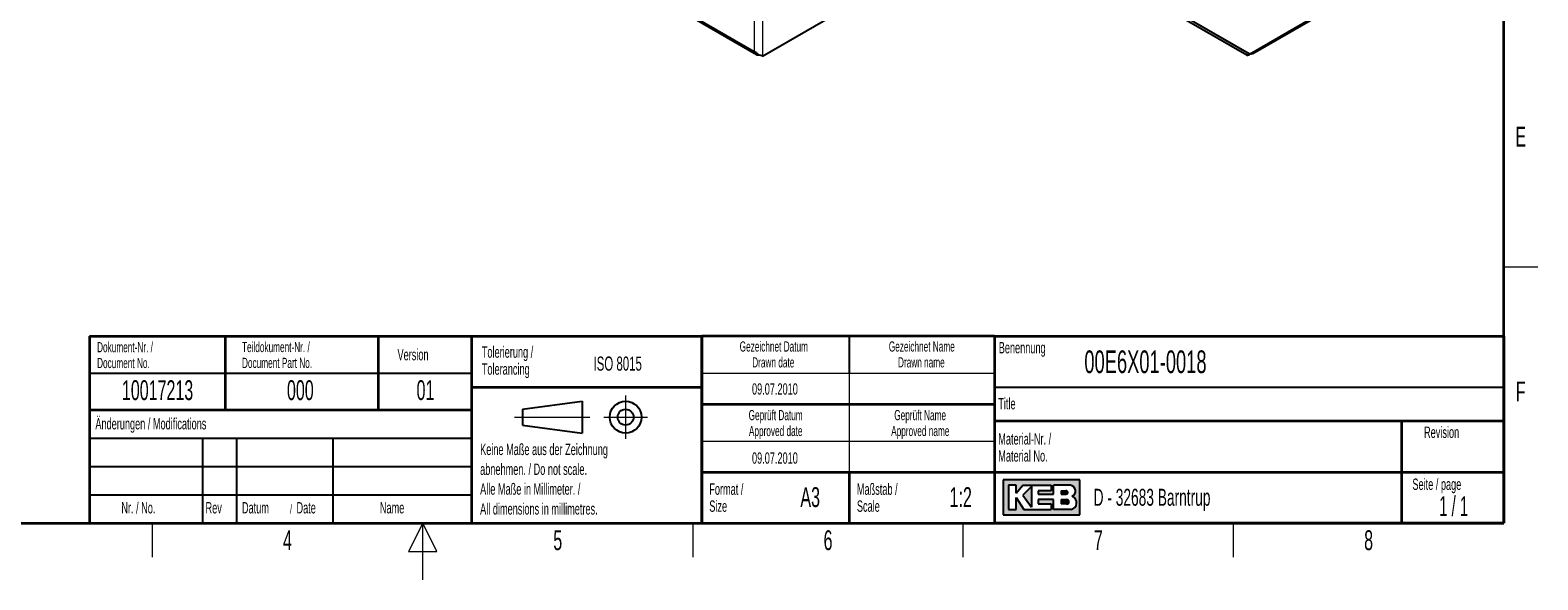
# Model space of a CAD drawing. Header units: millimetres. Extents: x 5 to 418, y 2 to 292.
# Tile 4 of 12: x 148 to 414, y 2 to 99. Entities that reach past the tile are written whole.
import ezdxf

# ---------------------------------------------------------------- set-up
doc = ezdxf.new("R2010")
doc.units = ezdxf.units.MM
doc.layers.add('SLD-0', color=7, linetype='Continuous')
doc.styles.add('SLDTEXTSTYLE0', font='TXT', dxfattribs={"width": 0.605})
doc.styles.add('SLDTEXTSTYLE1', font='TXT', dxfattribs={"width": 0.563})

msp = doc.modelspace()

# ---------------------------------------------------------------- hatches: boundary and pattern name
at = {"linetype": 'Continuous'}
h = msp.add_hatch(color=7, dxfattribs=at)
h.paths.add_polyline_path([(319.519086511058, 13.45626988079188), (333.083981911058, 13.45626988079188), (333.083981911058, 19.65736492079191), (319.519086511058, 19.65736492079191)], flags=0)
edge = h.paths.add_edge_path(flags=0)
edge.add_arc((331.3188604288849, 15.61738520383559), 1.20464082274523, -81.72003226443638, 70.1709600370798, ccw=False)
edge.add_line((331.4923410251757, 14.42530131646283), (331.480008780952, 14.42519098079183))
edge.add_line((331.480008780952, 14.42519098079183), (328.4331606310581, 14.42519098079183))
edge.add_line((328.4331606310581, 14.42519098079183), (328.4331606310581, 16.16924896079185))
edge.add_line((328.4331606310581, 16.16924896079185), (325.7201815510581, 16.16924896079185))
edge.add_line((325.7201815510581, 16.16924896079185), (325.7201815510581, 15.39411208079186))
edge.add_line((325.7201815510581, 15.39411208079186), (328.0455921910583, 15.39411208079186))
edge.add_line((328.0455921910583, 15.39411208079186), (328.0455921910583, 14.42519098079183))
edge.add_line((328.0455921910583, 14.42519098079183), (323.2009866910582, 14.42519098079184))
edge.add_line((323.2009866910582, 14.42519098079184), (321.8444971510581, 16.55681740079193))
edge.add_line((321.8444971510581, 16.55681740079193), (321.8444971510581, 14.42519098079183))
edge.add_line((321.8444971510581, 14.42519098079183), (320.4880076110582, 14.42519098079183))
edge.add_line((320.4880076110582, 14.42519098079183), (320.4880076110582, 18.68844382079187))
edge.add_line((320.4880076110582, 18.68844382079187), (321.8444971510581, 18.68844382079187))
edge.add_line((321.8444971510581, 18.68844382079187), (321.8444971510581, 17.33195428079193))
edge.add_line((321.8444971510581, 17.33195428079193), (323.0072024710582, 18.68844382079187))
edge.add_line((323.0072024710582, 18.68844382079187), (328.0455921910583, 18.68844382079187))
edge.add_line((328.0455921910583, 18.68844382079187), (328.0455921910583, 17.71952272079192))
edge.add_line((328.0455921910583, 17.71952272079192), (325.7201815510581, 17.71952272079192))
edge.add_line((325.7201815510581, 17.71952272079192), (325.7201815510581, 17.13817006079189))
edge.add_line((325.7201815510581, 17.13817006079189), (328.4331606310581, 17.13817006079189))
edge.add_line((328.4331606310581, 17.13817006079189), (328.4331606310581, 18.68844382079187))
edge.add_line((328.4331606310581, 18.68844382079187), (331.4242487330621, 18.68844382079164))
edge.add_line((331.4242487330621, 18.68844382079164), (331.4256482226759, 18.68844382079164))
edge.add_line((331.4256482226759, 18.68844382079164), (331.4259454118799, 18.68845828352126))
edge.add_arc((331.2860949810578, 17.67430640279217), 1.023749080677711, -64.45894120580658, 82.14849338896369, ccw=False)
msp.add_hatch(color=7, dxfattribs=at).paths.add_polyline_path([(324.5574762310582, 14.81275942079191), (324.557476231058, 18.49465960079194), (323.0072024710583, 16.94438584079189)], flags=0)
h = msp.add_hatch(color=7, dxfattribs=at)
edge = h.paths.add_edge_path(flags=0)
edge.add_line((329.7896501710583, 17.13817006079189), (330.6013652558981, 17.13817006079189))
edge.add_arc((330.6568434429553, 17.42884639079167), 0.2959232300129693, 259.1945394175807, 460.8054605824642)
edge.add_line((330.6013652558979, 17.71952272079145), (329.7896501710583, 17.71952272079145))
edge.add_line((329.7896501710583, 17.71952272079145), (329.7896501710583, 17.13817006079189))
h = msp.add_hatch(color=7, dxfattribs=at)
edge = h.paths.add_edge_path(flags=0)
edge.add_line((329.7896501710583, 15.39411208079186), (330.7588584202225, 15.39411208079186))
edge.add_arc((330.7588584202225, 15.78168052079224), 0.3875684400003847, 270.0000000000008, 450.0000000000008)
edge.add_line((330.7588584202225, 16.16924896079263), (330.7386620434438, 16.16924896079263))
edge.add_line((330.7386620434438, 16.16924896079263), (329.7896501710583, 16.16924896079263))
edge.add_line((329.7896501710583, 16.16924896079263), (329.7896501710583, 15.39411208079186))

# ---------------------------------------------------------------- linework, layer by layer
at = {"color": 7, "linetype": 'Continuous', "lineweight": 18}
for p, q in [((275.6277273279, 95.3084737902), (275.6277273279, 150.1800163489)), ((277.0419408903, 150.9965571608), (277.0419408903, 94.4919329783)), ((275.6277273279, 95.3084737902), (240.2723882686, 115.7186765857)), ((363.0410560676, 94.9061910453), (398.8489434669, 115.5776444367)), ((362.9844875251, 94.9388473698), (362.9844875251, 94.8735347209))]:
    msp.add_line(p, q, dxfattribs=at)
at = {"color": 7, "linetype": 'Continuous', "lineweight": 25}
for p, q in [((240.2752166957, 115.5570012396), (275.6305557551, 95.146798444)), ((240.3663626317, 115.3261651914), (275.9480233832, 94.7853096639)), ((277.0419408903, 94.4919329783), (315.9328138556, 116.9431560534)), ((363.6541409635, 94.921988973), (399.235801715, 115.4628445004)), ((362.9844875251, 94.8735347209), (333.3574316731, 111.9768700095)), ((333.3857136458, 112.0258558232), (363.0410560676, 94.9061910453)), ((362.5602234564, 94.6286122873), (333.1453168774, 111.6094764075)), ((275.6305557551, 95.146798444), (275.6305557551, 95.2371460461)), ((275.6305557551, 95.146798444), (275.6420137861, 95.1534130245)), ((362.5602234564, 94.6286122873), (362.9844875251, 94.8735347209))]:
    msp.add_line(p, q, dxfattribs=at)
for points, knots in [([(277.041940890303, 94.49193297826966), (276.9364900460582, 94.51314139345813), (276.7255068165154, 94.55557462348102), (276.3191882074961, 94.72497575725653), (275.9257312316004, 94.9726242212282), (275.7244110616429, 95.19951149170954), (275.6277273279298, 95.30847379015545)], [0, 0, 0, 0, 0.2546948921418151, 0.5095867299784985, 0.764479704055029, 1, 1, 1, 1]), ([(275.6277273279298, 95.30847379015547), (275.6571220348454, 95.19636441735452), (275.7159114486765, 94.97214567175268), (275.9373538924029, 94.76942457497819), (276.1594168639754, 94.68591738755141), (276.3068624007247, 94.72014592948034), (276.3439697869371, 94.7287601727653)], [0, 0, 0, 0, 0.2997326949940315, 0.5994653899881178, 0.8991980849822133, 1, 1, 1, 1]), ([(362.5602234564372, 94.62861228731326), (362.6655534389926, 94.64842028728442), (362.8697369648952, 94.68681834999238), (363.1314760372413, 94.80717158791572), (363.258194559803, 94.86543948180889)], [0, 0, 0, 0, 0.5158593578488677, 1, 1, 1, 1]), ([(363.6541347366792, 94.92200332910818), (363.5622626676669, 94.88471653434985), (363.3784997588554, 94.8101353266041), (363.1535449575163, 94.87417029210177), (363.041056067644, 94.90619104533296)], [0, 0, 0, 0, 0.4999489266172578, 1, 1, 1, 1])]:
    msp.add_open_spline(points, degree=3, knots=knots, dxfattribs=at)
at = {"layer": 'SLD-0', "lineweight": 35}
for p, q in [((408, 12), (408, 282.5)), ((158.116731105, 45.0000000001), (225.616731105, 45.0000000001)), ((158.116731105, 45.0000000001), (158.116731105, 32.0000000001)), ((182.116731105, 45.0000000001), (182.116731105, 32.0000000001)), ((209.116731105, 45.0000000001), (209.116731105, 32.0000000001)), ((225.616731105, 45.0000000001), (225.616731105, 32.0000000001)), ((225.616731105, 45), (266.3304509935, 45)), ((225.616731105, 45), (225.616731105, 36)), ((266.3304509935, 12), (266.3304509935, 45)), ((266.3304509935, 45), (266.3304509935, 12)), ((318, 45), (266.3304509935, 45)), ((318, 45), (318, 12)), ((318, 45), (318, 40.1053465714)), ((318, 45), (408, 45)), ((318, 45), (318, 12)), ((408, 45), (408, 12)), ((225.616731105, 36), (266.3304509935, 36)), ((225.616731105, 36), (225.616731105, 12)), ((158.116731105, 31.9999999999), (158.116731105, 12)), ((158.116731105, 31.9999999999), (225.616731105, 31.9999999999)), ((225.616731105, 31.9999999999), (225.616731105, 12)), ((266.3304509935, 33), (318, 33)), ((408, 30), (318, 30)), ((390, 12), (390, 30)), ((266.3304509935, 21), (318, 21)), ((292.3304509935, 21), (292.3304509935, 12)), ((318, 21), (390, 21)), ((390, 21), (408, 21)), ((26, 12), (408, 12)), ((158.116731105, 12), (225.616731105, 12)), ((225.616731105, 12), (266.3304509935, 12)), ((266.3304509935, 12), (318, 12)), ((408, 12), (318, 12))]:
    msp.add_line(p, q, dxfattribs=at)
at = {"layer": 'SLD-0', "lineweight": 18}
for p, q in [((408, 57.25), (414, 57.25)), ((266.3304509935, 38.5), (318, 38.5)), ((292.3304509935, 38.5), (292.3304509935, 33)), ((252.8396209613, 34.5746449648), (252.8396209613, 26.8746449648)), ((292.3304509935, 33), (292.3304509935, 26.5)), ((233.2396209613, 30.7246449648), (246.5396209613, 30.7246449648)), ((248.9896209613, 30.7246449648), (256.6896209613, 30.7246449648)), ((266.3304509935, 26.5), (318, 26.5)), ((292.3304509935, 26.5), (292.3304509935, 21)), ((169.25, 6), (169.25, 12)), ((217, 12), (214.5, 7)), ((217, 2), (217, 12)), ((219.5, 7), (217, 12)), ((264.75, 6), (264.75, 12)), ((312.5, 6), (312.5, 12)), ((360.25, 6), (360.25, 12)), ((214.5, 7), (219.5, 7))]:
    msp.add_line(p, q, dxfattribs=at)
at = {"layer": 'SLD-0'}
for p, q in [((292.3304509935, 45), (292.3304509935, 38.5)), ((158.116731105, 38.5000000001), (225.616731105, 38.5000000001)), ((318, 36), (408, 36)), ((158.116731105, 27), (225.616731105, 27)), ((178.116731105, 27), (178.116731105, 12)), ((184.116731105, 27), (184.116731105, 12)), ((201.116731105, 27), (201.116731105, 12)), ((158.116731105, 22), (225.616731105, 22)), ((331.4242487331, 18.6884438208), (331.4256482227, 18.6884438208)), ((331.4256482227, 18.6884438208), (331.4259454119, 18.6884582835)), ((158.116731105, 17), (225.616731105, 17)), ((331.480008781, 14.4251909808), (331.4923410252, 14.4253013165))]:
    msp.add_line(p, q, dxfattribs=at)
at = {"layer": 'SLD-0', "lineweight": 25}
for p, q in [((158.116731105, 32.0000000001), (225.616731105, 32.0000000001)), ((234.6396209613, 32.1246449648), (245.1396209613, 33.5246449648)), ((234.6396209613, 32.1246449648), (234.6396209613, 29.3246449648)), ((245.1396209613, 33.5246449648), (245.1396209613, 27.9246449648)), ((234.6396209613, 29.3246449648), (245.1396209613, 27.9246449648))]:
    msp.add_line(p, q, dxfattribs=at)
at = {"layer": 'SLD-0', "linetype": 'Continuous'}
for p, q in [((333.0839819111, 19.6573649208), (319.5190865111, 19.6573649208)), ((319.5190865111, 19.6573649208), (319.5190865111, 13.4562698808)), ((321.8444971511, 18.6884438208), (320.4880076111, 18.6884438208)), ((320.4880076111, 18.6884438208), (320.4880076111, 14.4251909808)), ((321.8444971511, 17.3319542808), (323.0072024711, 18.6884438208)), ((321.8444971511, 17.3319542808), (321.8444971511, 18.6884438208)), ((323.0072024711, 18.6884438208), (328.0455921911, 18.6884438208)), ((328.0455921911, 18.6884438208), (328.0455921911, 17.7195227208)), ((331.4242487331, 18.6884438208), (328.4331606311, 18.6884438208)), ((328.4331606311, 17.1381700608), (328.4331606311, 18.6884438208)), ((331.4242487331, 18.6884438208), (331.4256482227, 18.6884438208)), ((331.4256482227, 18.6884438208), (331.4259454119, 18.6884582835)), ((333.0839819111, 13.4562698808), (333.0839819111, 19.6573649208)), ((321.8444971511, 14.4251909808), (321.8444971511, 16.5568174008)), ((321.8444971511, 16.5568174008), (323.2009866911, 14.4251909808)), ((324.5574762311, 18.4946596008), (323.0072024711, 16.9443858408)), ((323.0072024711, 16.9443858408), (324.5574762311, 14.8127594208)), ((324.5574762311, 18.4946596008), (324.5574762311, 14.8127594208)), ((325.7201815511, 17.7195227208), (325.7201815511, 17.1381700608)), ((328.0455921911, 17.7195227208), (325.7201815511, 17.7195227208)), ((325.7201815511, 17.1381700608), (328.4331606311, 17.1381700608)), ((325.7201815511, 16.1692489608), (325.7201815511, 15.3941120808)), ((328.4331606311, 16.1692489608), (325.7201815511, 16.1692489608)), ((328.4331606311, 14.4251909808), (328.4331606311, 16.1692489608)), ((329.7896501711, 17.7195227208), (330.6013652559, 17.7195227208)), ((329.7896501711, 17.7195227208), (329.7896501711, 17.1381700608)), ((329.7896501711, 17.1381700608), (330.6013652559, 17.1381700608)), ((329.7896501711, 16.1692489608), (330.7588584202, 16.1692489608)), ((329.7896501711, 16.1692489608), (329.7896501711, 15.3941120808)), ((330.7386620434, 16.1692489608), (330.7588584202, 16.1692489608)), ((319.5190865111, 13.4562698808), (333.0839819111, 13.4562698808)), ((320.4880076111, 14.4251909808), (321.8444971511, 14.4251909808)), ((323.2009866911, 14.4251909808), (328.0455921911, 14.4251909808)), ((325.7201815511, 15.3941120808), (328.0455921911, 15.3941120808)), ((328.0455921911, 15.3941120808), (328.0455921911, 14.4251909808)), ((331.480008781, 14.4251909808), (328.4331606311, 14.4251909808)), ((330.7588584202, 15.3941120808), (329.7896501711, 15.3941120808)), ((331.480008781, 14.4251909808), (331.4923410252, 14.4253013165))]:
    msp.add_line(p, q, dxfattribs=at)
at = {"layer": 'SLD-0', "lineweight": 25}
for radius in [2.799999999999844, 1.400000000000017]:
    msp.add_circle((252.8396209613, 30.7246449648), radius, dxfattribs=at)
at = {"layer": 'SLD-0', "linetype": 'Continuous'}
for centre, radius, start, end in [((331.2860949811, 17.6743064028), 1.023749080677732, 295.5410587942, 82.148493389), ((330.656843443, 17.4288463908), 0.2959232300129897, 259.1945394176, 100.8054605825), ((330.7588584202, 15.7816805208), 0.3875684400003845, 270, 90), ((331.3188604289, 15.6173852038), 1.204640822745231, 278.2799677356, 70.1709600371)]:
    msp.add_arc(centre, radius, start, end, dxfattribs=at)

# ---------------------------------------------------------------- texts
at = {"layer": 'SLD-0'}
for s, insert, char_height, attachment_point, style in [('E', (410.9815679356, 82.0010772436), 3.5, 2, 'SLDTEXTSTYLE0'), ('Dokument-Nr. /', (159.4706948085, 43.9891162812), 1.8, 1, 'SLDTEXTSTYLE0'), ('Teildokument-Nr. /', (185.0721201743, 44.0073193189), 1.8, 1, 'SLDTEXTSTYLE0'), ('Version', (212.5452394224, 42.7601484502), 2, 1, 'SLDTEXTSTYLE0'), ('Tolerierung /', (227.4390961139, 43.2172116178), 2, 1, 'SLDTEXTSTYLE0'), ('Gezeichnet Datum', (279.0254468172, 44.103942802), 1.8, 2, 'SLDTEXTSTYLE0'), ('Gezeichnet Name', (305.1708434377, 44.1039425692), 1.8, 2, 'SLDTEXTSTYLE0'), ('Benennung', (318.7636716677, 43.9908879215), 2, 1, 'SLDTEXTSTYLE0'), ('Document No.', (159.4706948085, 41.189116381), 1.8, 1, 'SLDTEXTSTYLE0'), ('Document Part No.', (185.0721201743, 41.2073194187), 1.8, 1, 'SLDTEXTSTYLE0'), ('Tolerancing', (227.4390961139, 40.2172115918), 2, 1, 'SLDTEXTSTYLE0'), ('ISO 8015', (247.1715762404, 41.4342036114), 2.5, 1, 'SLDTEXTSTYLE0'), ('Drawn date', (278.9302899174, 41.3039429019), 1.8, 2, 'SLDTEXTSTYLE0'), ('Drawn name', (305.0870934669, 41.303942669), 1.8, 2, 'SLDTEXTSTYLE0'), ('00E6X01-0018', (333.8826865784, 42.5045188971), 4, 1, 'SLDTEXTSTYLE0'), ('10017213', (170.1557203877, 37.2429898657), 3.5, 2, 'SLDTEXTSTYLE0'), ('000', (195.3766861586, 37.2429898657), 3.5, 2, 'SLDTEXTSTYLE0'), ('01', (217.4850808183, 37.2527124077), 3.5, 2, 'SLDTEXTSTYLE0'), ('09.07.2010', (279.2203041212, 36.6989570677), 2, 2, 'SLDTEXTSTYLE0'), ('F', (410.9536166, 37.0010772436), 3.5, 2, 'SLDTEXTSTYLE0'), ('Geprüft Datum', (279.349366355, 31.9851255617), 1.8, 2, 'SLDTEXTSTYLE0'), ('Geprüft Name', (304.8761939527, 31.9851255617), 1.8, 2, 'SLDTEXTSTYLE0'), ('Title', (318.6797653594, 34.1107265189), 2, 1, 'SLDTEXTSTYLE0'), ('Änderungen / Modifications', (159.1698388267, 30.5619096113), 2, 1, 'SLDTEXTSTYLE0'), ('Approved date', (279.3620221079, 29.1851256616), 1.8, 2, 'SLDTEXTSTYLE0'), ('Approved name', (304.900256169, 29.1851256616), 1.8, 2, 'SLDTEXTSTYLE0'), ('Material-Nr. /', (318.6797653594, 27.8878268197), 2, 1, 'SLDTEXTSTYLE0'), ('Revision', (393.8965220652, 29.0591225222), 2, 1, 'SLDTEXTSTYLE0'), ('Keine Maße aus der Zeichnung', (227.1404191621, 26.0307047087), 2, 1, 'SLDTEXTSTYLE0'), ('09.07.2010', (279.2203041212, 24.5048723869), 2, 2, 'SLDTEXTSTYLE0'), ('Material No.', (318.6797653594, 24.8878267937), 2, 1, 'SLDTEXTSTYLE0'), ('abnehmen. / Do not scale.', (227.1404191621, 22.5307046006), 2, 1, 'SLDTEXTSTYLE0'), ('Alle Maße in Millimeter. /', (227.1404191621, 19.0307044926), 2, 1, 'SLDTEXTSTYLE0'), ('Format /', (267.6250939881, 19.0115942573), 2, 1, 'SLDTEXTSTYLE0'), ('Maßstab /', (293.7028556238, 19.0115944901), 2, 1, 'SLDTEXTSTYLE0'), ('Seite / page', (391.8390568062, 19.8830679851), 2, 1, 'SLDTEXTSTYLE0'), ('Size', (267.6250939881, 16.0115942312), 2, 1, 'SLDTEXTSTYLE0'), ('A3', (285.4514616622, 18.3608999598), 3.5, 2, 'SLDTEXTSTYLE0'), ('Scale', (293.7028556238, 16.011594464), 2, 1, 'SLDTEXTSTYLE0'), ('1:2', (312.0463964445, 18.3609001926), 3.5, 2, 'SLDTEXTSTYLE0'), ('D - 32683 Barntrup', (335.5202035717, 18.0786992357), 3, 1, 'SLDTEXTSTYLE0'), ('1 / 1', (399.1297679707, 16.7706515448), 3.5, 2, 'SLDTEXTSTYLE1'), ('Nr. / No.', (163.7531858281, 15.7243863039), 2, 1, 'SLDTEXTSTYLE0'), ('Rev', (178.6350602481, 15.7243863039), 2, 1, 'SLDTEXTSTYLE0'), ('Datum', (185.0629406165, 15.7243863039), 2, 1, 'SLDTEXTSTYLE0'), ('/', (193.5459265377, 15.2242968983), 1.5, 1, 'SLDTEXTSTYLE0'), ('Date', (194.7021767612, 15.7243863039), 2, 1, 'SLDTEXTSTYLE0'), ('Name', (209.4275491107, 15.7290047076), 2, 1, 'SLDTEXTSTYLE0'), ('All dimensions in millimetres.', (227.1404191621, 15.5307043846), 2, 1, 'SLDTEXTSTYLE0'), ('4', (193.1027123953, 10.7429955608), 3.5, 2, 'SLDTEXTSTYLE0'), ('5', (240.8527123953, 10.7429955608), 3.5, 2, 'SLDTEXTSTYLE0'), ('6', (288.6027123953, 10.7429955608), 3.5, 2, 'SLDTEXTSTYLE0'), ('7', (336.3527123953, 10.7429955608), 3.5, 2, 'SLDTEXTSTYLE0'), ('8', (384.1027123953, 10.7429955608), 3.5, 2, 'SLDTEXTSTYLE0')]:
    msp.add_mtext(s, dxfattribs=dict(at, insert=insert, char_height=char_height, attachment_point=attachment_point, style=style))

doc.saveas('drawing.dxf')
